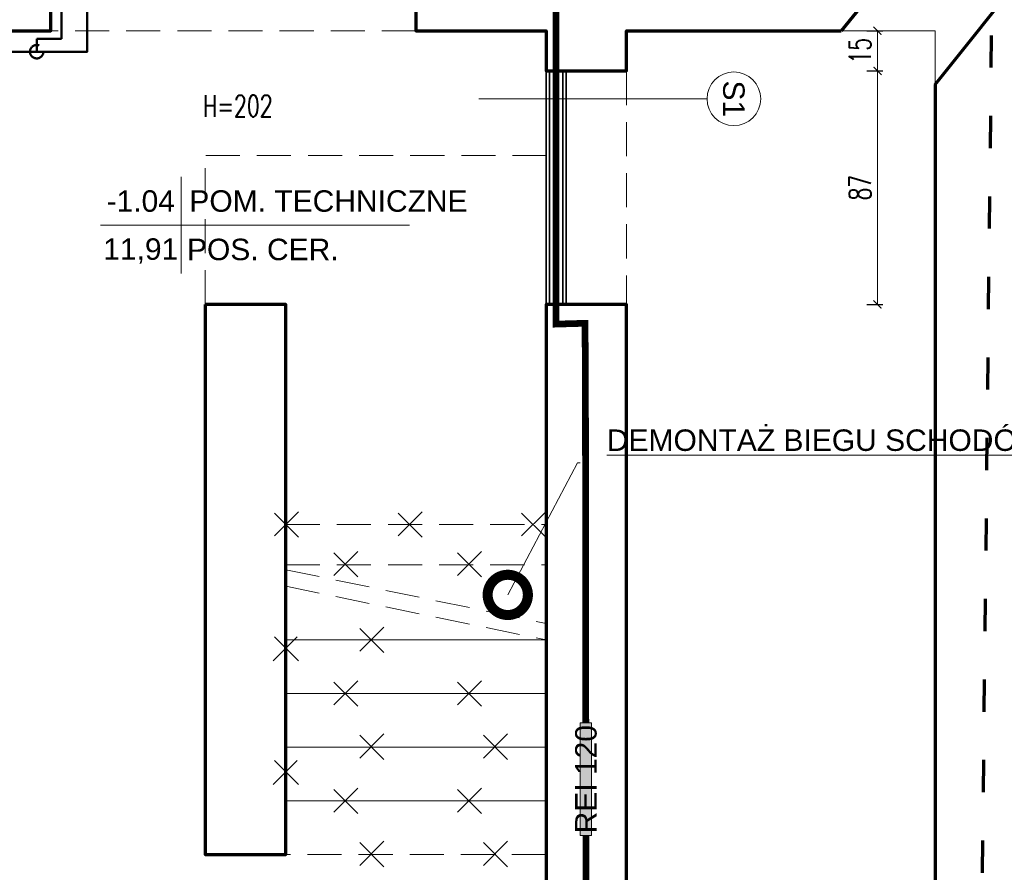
# Model space of a CAD drawing. Header units: centimetres. Extents: x 0 to 8068, y -312 to 10136.
# Tile 5 of 18: x 915 to 1282, y 823 to 1140. Entities that reach past the tile are written whole.
import ezdxf
from ezdxf import colors
from ezdxf.entities.mleader import LeaderData, LeaderLine
from ezdxf.enums import TextEntityAlignment as Align
from ezdxf.math import Vec2, Vec3

# ---------------------------------------------------------------- set-up
doc = ezdxf.new("R2010")
doc.units = ezdxf.units.CM
doc.set_wipeout_variables(frame=1)
doc.linetypes.add('DASHED', pattern=[19.05, 12.7, -6.35])
doc.linetypes.add('ISO03W100', pattern=[30, 12, -18])
doc.layers.get('0').update_dxf_attribs({"lineweight": 13})
for name, color, linetype, lineweight, true_color in [('0_ZAKRES_OPRACOWANIA', 7, 'DASHED', 35, 0x01bfff), ('A_WYBURZENIA', 7, 'DASHED', 13, 0x838383), ('INW_NIEWIDOCZNE', 7, 'DASHED', 5, 0x838383), ('INW_OPIS', 7, 'Continuous', 13, 0x838383), ('INW_WIDOKOWE', 7, 'Continuous', 13, 0x838383), ('INW_ŚCIANY KONSTRUKCYJNE', 7, 'Continuous', 70, 0x838383), ('PPOŻ_GRANICA STREFY', 7, 'Continuous', 13, 0xcc0403), ('PPOŻ_KLASA ODPORNOŚCI', 7, 'Continuous', 13, 0xcc0403), ('S_WODA', 7, 'DASHED', 50, 0x3284cd)]:
    doc.layers.add(name, color=color, linetype=linetype, lineweight=lineweight, true_color=true_color)
for name, color, linetype, lineweight in [('A_IZOLACJA TERMICZNA_WYPEŁNIENIE', 31, 'BATTING', 5), ('A_OPIS', 241, 'Continuous', 13), ('A_OPIS_PRZEGRODY', 202, 'Continuous', 13), ('A_OPIS_TABELKI POMIESZCZEŃ', 53, 'Continuous', 5), ('A_WYMIARY WEWNĘTRZNE', 183, 'Continuous', 13), ('A_ŚCIANY  DZIAŁOWE', 231, 'Continuous', 35), ('X_WIPEOUT', 252, 'Continuous', 5)]:
    doc.layers.add(name, color=color, linetype=linetype, lineweight=lineweight)
doc.styles.add('100 ARIAL', font='arial.ttf', dxfattribs={"height": 16})
doc.styles.add('50 ARIAL', font='arial.ttf', dxfattribs={"height": 8})
doc.styles.add('50 ROMANS', font='ROMANS.shx', dxfattribs={"width": 0.7, "height": 8})
doc.styles.add('ARIAL', font='arial.ttf')
doc.linetypes.add('BATTING', pattern='A,0.00254,-2.54,[134,ltypeshp.shx,S=2.54,R=0,X=-2.54,Y=0],-5.08,[134,ltypeshp.shx,S=2.54,R=180,X=2.54,Y=0],-2.54', length=10.16254)
doc.dimstyles.new('50', dxfattribs={"dimtxt": 8, "dimasz": 3, "dimexe": 2, "dimexo": 1, "dimgap": 2.5, "dimtad": 1, "dimrnd": 1, "dimzin": 9, "dimtxsty": '50 ROMANS', "dimblk": 'ARCHTICK', "dimcen": 0.5, "dimdle": 0.2, "dimclrd": 256, "dimclre": 256, "dimclrt": 256, "dimadec": 0, "dimazin": 0, "dimtfac": 1, "dimtdec": 1, "dimtix": 1, "dimtmove": 1, "dimatfit": 3, "dimldrblk": 'ARCHTICK', "dimfxl": 4, "dimfxlon": 1, "dimtolj": 1, "dimtzin": 9, "dimlwd": -1, "dimarcsym": 0})

# ---------------------------------------------------------------- blocks, each defined once
blk = doc.blocks.new('*U412')
at = {"linetype": 'Continuous', "lineweight": 0}
for p, q in [((0, 72.2), (0, -72.2)), ((-120.3, 0), (340.5, 0))]:
    blk.add_line(p, q, dxfattribs=at)
at = {"style": '100 ARIAL'}
for tag, height, flags, p in [('KONDYGNACJA', 16, 13, (288.1, 259.3)), ('INNE', 16, 13, (288.1, 236)), ('NR', 32, 12, (-60.2, 20))]:
    blk.add_attdef(tag, text='', height=height, dxfattribs=dict(at, flags=flags)).set_placement(p, align=Align.CENTER)
at = {"style": '100 ARIAL', "flags": 12}
blk.add_attdef('NAZW', (12.3, 20), '', height=32, dxfattribs=at)
at = {"color": 5, "style": '100 ARIAL', "flags": 12}
blk.add_attdef('DO_OBLICZEN', text='', height=32, dxfattribs=at).set_placement((-60.2, -51.6), align=Align.CENTER)
at = {"style": '100 ARIAL', "flags": 12}
blk.add_attdef('POS_001', text='', height=32, dxfattribs=at).set_placement((12.2, -19.7), align=Align.TOP_LEFT)
blk = doc.blocks.new('_KRZYŻYK')
at = {"linetype": 'ByBlock'}
for points in [[(4.74, 4.74), (-4.74, -4.74)], [(4.74, -4.74), (-4.74, 4.74)]]:
    blk.add_lwpolyline(points, dxfattribs=at)
blk = doc.blocks.new('_KLASA_ODPORN')
blk.add_wipeout([(-42, -4.07), (42, -4.07), (42, 4.18), (-42, 4.18)])
at = {"layer": 'X_WIPEOUT', "true_color": 0xffffff}
blk.add_hatch(color=7, dxfattribs=at).paths.add_polyline_path([(42, -4.07), (42, 4.18), (-42, 4.18), (-42, -4.07)])
at = {"layer": 'X_WIPEOUT', "color": 7, "true_color": 0xffffff}
blk.add_lwpolyline([(42, 4.18), (42, -4.07), (-42, -4.07), (-42, 4.18)], close=True, dxfattribs=at)
at = {"style": '100 ARIAL'}
blk.add_attdef('ODP_POŻ', text='', height=16, dxfattribs=at).set_placement((0, 0), align=Align.MIDDLE_CENTER)
blk = doc.blocks.new('*U413')
blk.add_lwpolyline([(0, 0), (0, -169.96)])
blk.add_circle((0, 20), 20)
at = {"style": 'ARIAL', "flags": 1}
for tag, p in [('SKALA_200', (0, 66.59)), ('SKALA_100', (0, 62.58)), ('SKALA_50', (0, 58.18)), ('SKALA_20', (0, 53.78))]:
    blk.add_attdef(tag, p, '', height=2.4, dxfattribs=at)
at = {"style": '100 ARIAL', "flags": 8}
blk.add_attdef('Oznaczenie', text='', height=16, dxfattribs=at).set_placement((0, 20), align=Align.MIDDLE_CENTER)
blk = doc.blocks.new('_DotSmall')
at = {"color": 0, "linetype": 'ByBlock', "const_width": 0.5}
blk.add_lwpolyline([(-0.0625, 0, 1), (0.0625, 0, 1)], format="xyb", close=True, dxfattribs=at)
blk = doc.blocks.new('_ArchTick')
at = {"color": 0, "linetype": 'ByBlock', "const_width": 0.15}
blk.add_lwpolyline([(-0.5, -0.5), (0.5, 0.5)], dxfattribs=at)
blk = doc.blocks.new('*D435')
at = {"layer": 'A_WYMIARY WEWNĘTRZNE', "lineweight": -2}
for p, q in [((1230.77, 1136.25), (1236.77, 1136.25)), ((1230.77, 1121.25), (1236.77, 1121.25))]:
    blk.add_line(p, q, dxfattribs=at)
at = {"layer": 'A_WYMIARY WEWNĘTRZNE'}
blk.add_line((1234.77, 1136.45), (1234.77, 1121.05), dxfattribs=at)
at = {"layer": 'Defpoints', "color": 0}
for p in [(1141.27, 1136.25), (1141.27, 1121.25), (1234.77, 1121.25)]:
    blk.add_point(p, dxfattribs=at)
at = {"layer": 'A_WYMIARY WEWNĘTRZNE', "xscale": 3, "yscale": 3, "zscale": 3}
for p, rotation in [((1234.77, 1136.25), 90), ((1234.77, 1121.25), 270)]:
    blk.add_blockref('_ArchTick', p, dxfattribs=dict(at, rotation=rotation))
at = {"layer": 'A_WYMIARY WEWNĘTRZNE', "insert": (1228.27, 1128.75), "char_height": 8, "attachment_point": 5, "rotation": 90, "style": '50 ROMANS'}
blk.add_mtext('\\A1;15', dxfattribs=at)
blk = doc.blocks.new('*D436')
at = {"layer": 'A_WYMIARY WEWNĘTRZNE', "lineweight": -2}
for p, q in [((1230.77, 1121.25), (1236.77, 1121.25)), ((1230.77, 1034.25), (1236.77, 1034.25))]:
    blk.add_line(p, q, dxfattribs=at)
at = {"layer": 'A_WYMIARY WEWNĘTRZNE'}
blk.add_line((1234.77, 1121.45), (1234.77, 1034.05), dxfattribs=at)
at = {"layer": 'Defpoints', "color": 0}
for p in [(1141.27, 1121.25), (1141.27, 1034.25), (1234.77, 1034.25)]:
    blk.add_point(p, dxfattribs=at)
at = {"layer": 'A_WYMIARY WEWNĘTRZNE', "xscale": 3, "yscale": 3, "zscale": 3}
for p, rotation in [((1234.77, 1121.25), 90), ((1234.77, 1034.25), 270)]:
    blk.add_blockref('_ArchTick', p, dxfattribs=dict(at, rotation=rotation))
at = {"layer": 'A_WYMIARY WEWNĘTRZNE', "insert": (1228.27, 1077.75), "char_height": 8, "attachment_point": 5, "rotation": 90, "style": '50 ROMANS'}
blk.add_mtext('\\A1;87', dxfattribs=at)

msp = doc.modelspace()

# ---------------------------------------------------------------- linework, layer by layer
at = {"layer": '0_ZAKRES_OPRACOWANIA', "linetype": 'ISO03W100', "lineweight": 70}
msp.add_lwpolyline([(766.149, 551.594), (766.149, 1207.406), (896.209, 1207.406), (896.209, 1310.887), (1091.598, 1310.887), (1091.598, 1194.471), (1277.797, 1194.471), (1270.913, 551.594), (766.149, 551.594)], dxfattribs=at)
at = {"layer": 'A_IZOLACJA TERMICZNA_WYPEŁNIENIE', "ltscale": 0.25}
msp.add_line((1115.024, 1121.247), (1115.024, 1034.247), dxfattribs=at)
at = {"layer": 'A_WYBURZENIA'}
for p, q in [((1014.274, 952.247), (1111.274, 952.247)), ((1014.274, 937.247), (1111.274, 937.247)), ((1014.274, 935.369), (1111.274, 915.369)), ((1014.274, 929.247), (1111.274, 909.247))]:
    msp.add_line(p, q, dxfattribs=at)
msp.add_lwpolyline([(1111.274, 909.247), (1014.274, 909.247), (1014.274, 929.247)], dxfattribs=at)
for points in [[(1014.274, 909.247), (1111.274, 909.247), (1111.274, 889.247), (1014.274, 889.247)], [(1014.274, 889.247), (1111.274, 889.247), (1111.274, 869.247), (1014.274, 869.247)], [(1014.274, 869.247), (1111.274, 869.247), (1111.274, 849.247), (1014.274, 849.247)], [(1014.274, 849.247), (1111.274, 849.247), (1111.274, 829.247), (1014.274, 829.247)]]:
    msp.add_lwpolyline(points, close=True, dxfattribs=at)
at = {"layer": 'A_ŚCIANY  DZIAŁOWE'}
for p, q in [((1111.274, 1121.247), (1111.274, 1034.247)), ((1111.274, 1121.247), (1118.774, 1121.247)), ((1112.524, 1121.247), (1112.524, 1034.247)), ((1117.524, 1121.247), (1117.524, 1034.247)), ((1118.774, 1121.247), (1118.774, 1034.247)), ((1111.274, 1034.247), (1118.774, 1034.247))]:
    msp.add_line(p, q, dxfattribs=at)
at = {"layer": 'INW_NIEWIDOCZNE'}
for p, q in [((1062.774, 1136.247), (926.774, 1136.247)), ((1111.274, 1121.247), (1111.274, 1081.747)), ((1141.274, 1121.247), (1141.274, 1034.247)), ((984.274, 1034.247), (984.274, 1089.744)), ((1111.464, 1089.744), (984.464, 1089.744)), ((1111.274, 1081.747), (1111.274, 1034.247))]:
    msp.add_line(p, q, dxfattribs=at)
at = {"layer": 'INW_WIDOKOWE'}
for p, q in [((1221.274, 1136.247), (1256.274, 1136.247)), ((1256.274, 1136.247), (1256.274, 1116.247))]:
    msp.add_line(p, q, dxfattribs=at)
at = {"layer": 'INW_ŚCIANY KONSTRUKCYJNE'}
for points in [[(0.274, 1216.247), (878.774, 1216.247), (878.774, 1324.247), (1110.774, 1324.247), (1110.774, 1216.247), (1275.081, 1216.247), (1275.081, 1202.341), (1221.274, 1136.247)], [(879.274, 732.247), (874.274, 732.247), (874.274, 939.247), (777.274, 939.247), (777.274, 1046.247), (874.274, 1046.247), (874.274, 1136.247), (926.774, 1136.247), (926.774, 1276.247), (1062.774, 1276.247), (1062.774, 1136.247), (1111.274, 1136.247), (1111.274, 1121.247), (1141.274, 1121.247), (1141.274, 1136.247), (1221.274, 1136.247)], [(1256.274, 1116.247), (1325.081, 1202.341), (1325.081, 1216.247), (2120.274, 1216.247)], [(1256.274, 1116.247), (1256.274, 692.202), (1286.274, 692.202), (1286.274, 1136.247), (1589.378, 1136.247)], [(979.274, 683.247), (1141.274, 683.247), (1141.274, 702.202), (1176.274, 702.202), (1176.274, 797.202), (1141.274, 797.202), (1141.274, 1034.247), (1111.274, 1034.247), (1111.274, 732.247), (979.274, 732.247)], [(984.274, 1034.247), (984.274, 829.247), (1014.274, 829.247), (1014.274, 1034.247), (984.274, 1034.247)]]:
    msp.add_lwpolyline(points, dxfattribs=at)
at = {"layer": 'PPOŻ_GRANICA STREFY', "linetype": 'ISO03W100', "ltscale": 0.5, "const_width": 2.5}
msp.add_lwpolyline([(1115.024, 1216.247), (1115.024, 1121.247), (1115.024, 1026.91), (1125.778, 1027.215), (1125.943, 1006.91), (1126.274, 707.747), (979.274, 707.747)], dxfattribs=at)
at = {"layer": 'S_WODA', "linetype": 'ByBlock'}
for p, q in [((930.642, 1133.274), (930.642, 1266.889)), ((921.466, 1128.403), (921.466, 1133.274)), ((921.466, 1133.274), (930.642, 1133.274))]:
    msp.add_line(p, q, dxfattribs=at)
at = {"layer": 'S_WODA', "linetype": 'Continuous'}
msp.add_lwpolyline([(940.292, 1362.824), (940.292, 1128.403), (882.902, 1128.403), (882.902, 926.279)], dxfattribs=at)
at = {"layer": 'S_WODA'}
msp.add_circle((921.466, 1128.403), 2.5, dxfattribs=at)

# ---------------------------------------------------------------- block references
at = {"layer": 'A_OPIS_PRZEGRODY', "xscale": 0.5, "yscale": 0.5, "zscale": 0.5, "rotation": 270}
msp.add_blockref('*U413', (1171.254, 1110.86), dxfattribs=at).add_auto_attribs({'Oznaczenie': 'S1'})
at = {"layer": 'A_OPIS_TABELKI POMIESZCZEŃ'}
ref = msp.add_blockref('*U412', (975.274, 1063.783), dxfattribs=dict(at, xscale=0.25, yscale=0.25, zscale=0.25))
ref.add_attrib('NR', '-1.04', dxfattribs={"layer": '0', "height": 8, "style": '100 ARIAL'}).set_placement((960.235, 1068.772), align=Align.CENTER)
ref.add_attrib('NAZW', 'POM. TECHNICZNE', (978.344, 1068.772), dxfattribs={"layer": '0', "height": 8, "style": '100 ARIAL'})
ref.add_attrib('POS_001', 'POS. CER.', (977.465, 1050.734), dxfattribs={"layer": '0', "height": 8, "style": '100 ARIAL'})
ref.add_attrib('DO_OBLICZEN', '11,91', dxfattribs={"layer": '0', "height": 8, "style": '100 ARIAL'}).set_placement((960.235, 1050.875), align=Align.CENTER)
at = {"layer": 'A_WYBURZENIA'}
for p in [(1014.274, 952.247), (1106.41, 952.247)]:
    msp.add_blockref('_KRZYŻYK', p, dxfattribs=at)
for p, rotation in [((1060.342, 952.247), 360), ((1036.384, 937.46), 360), ((1082.453, 937.46), 360), ((1046.107, 909.247), 360), ((1014.274, 906.179), 270), ((1036.384, 889.247), 360), ((1082.453, 889.247), 360), ((1046.107, 869.442), 360), ((1092.175, 869.442), 360), ((1014.274, 860.111), 270), ((1036.384, 849.247), 360), ((1082.453, 849.247), 360), ((1046.107, 829.442), 360), ((1092.175, 829.442), 360)]:
    msp.add_blockref('_KRZYŻYK', p, dxfattribs=dict(at, rotation=rotation))

# ---------------------------------------------------------------- texts
at = {"layer": 'INW_OPIS', "insert": (983.447, 1112.205), "char_height": 8, "width": 233.60624, "attachment_point": 1, "line_spacing_factor": 0.625, "style": '50 ROMANS'}
msp.add_mtext('H=202', dxfattribs=at)

# ---------------------------------------------------------------- dimensions: what is measured, and where the dimension line sits
at = {"layer": 'A_WYMIARY WEWNĘTRZNE'}
for base, p1, p2, picture, middle in [((1234.774, 1121.247), (1141.274, 1136.247), (1141.274, 1121.247), '*D435', (1228.274, 1128.747)), ((1234.774, 1034.247), (1141.274, 1121.247), (1141.274, 1034.247), '*D436', (1228.274, 1077.747))]:
    dim = msp.add_linear_dim(base=base, p1=p1, p2=p2, angle=90, dimstyle='50', dxfattribs=at)
    dim.commit()
    dim.dimension.update_dxf_attribs({"geometry": picture, "text_midpoint": middle})

# ---------------------------------------------------------------- leaders
at = {"layer": 'A_OPIS'}
ml = msp.add_multileader_mtext('Standard', dxfattribs=at)
ml.set_content('\\LDEMONTAŻ BIEGU SCHODÓW', color=256, style='50 ARIAL')
ml.set_leader_properties(color=256, linetype='ByLayer', lineweight=-1)
ml.set_arrow_properties(name='DOTSMALL')
ml.build(insert=Vec2(0, 0))
ml.multileader.update_dxf_attribs({"text_left_attachment_type": 4, "text_right_attachment_type": 4, "dogleg_length": 1, "arrow_head_size": 30})
ctx = ml.context
ctx.base_point, ctx.char_height, ctx.arrow_head_size, ctx.landing_gap_size, ctx.plane_origin = Vec3(1123.936, 969.083), 8, 30, 10, Vec3(995.612, 1030.93)
ctx.left_attachment, ctx.right_attachment = 4, 4
notes = []
notes.append((ctx, [(0, (1, 1, 0), (1122.936, 975.274), (1, 0), 1, [(0, [(1097, 926)], 0, [])])]))
ctx.mtext.insert, ctx.mtext.flow_direction = Vec3(1133.936, 987.657), 5
for ctx, leaders in notes:
    for number, flags, end, landing, length, lines in leaders:
        leader = LeaderData()
        leader.index, (leader.has_last_leader_line, leader.has_dogleg_vector, leader.attachment_direction) = number, flags
        leader.last_leader_point, leader.dogleg_vector, leader.dogleg_length = Vec3(end), Vec3(landing), length
        for number, points, colour, breaks in lines:
            line = LeaderLine()
            line.index, line.vertices, line.color, line.breaks = number, Vec3.list(points), colors.encode_raw_color(colour), breaks
            leader.lines.append(line)
        ctx.leaders.append(leader)

# ---------------------------------------------------------------- next in the draw order: block references
at = {"layer": 'PPOŻ_KLASA ODPORNOŚCI'}
ref = msp.add_blockref('_KLASA_ODPORN', (1126.108, 857.329), dxfattribs=dict(at, xscale=0.5, yscale=0.5, rotation=89.99999999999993))
ref.add_attrib('ODP_POŻ', 'REI 120', dxfattribs={"layer": 'PPOŻ_GRANICA STREFY', "height": 8, "rotation": 90, "style": '100 ARIAL'}).set_placement((1126.108, 857.329), align=Align.MIDDLE_CENTER)

doc.saveas('drawing.dxf')
